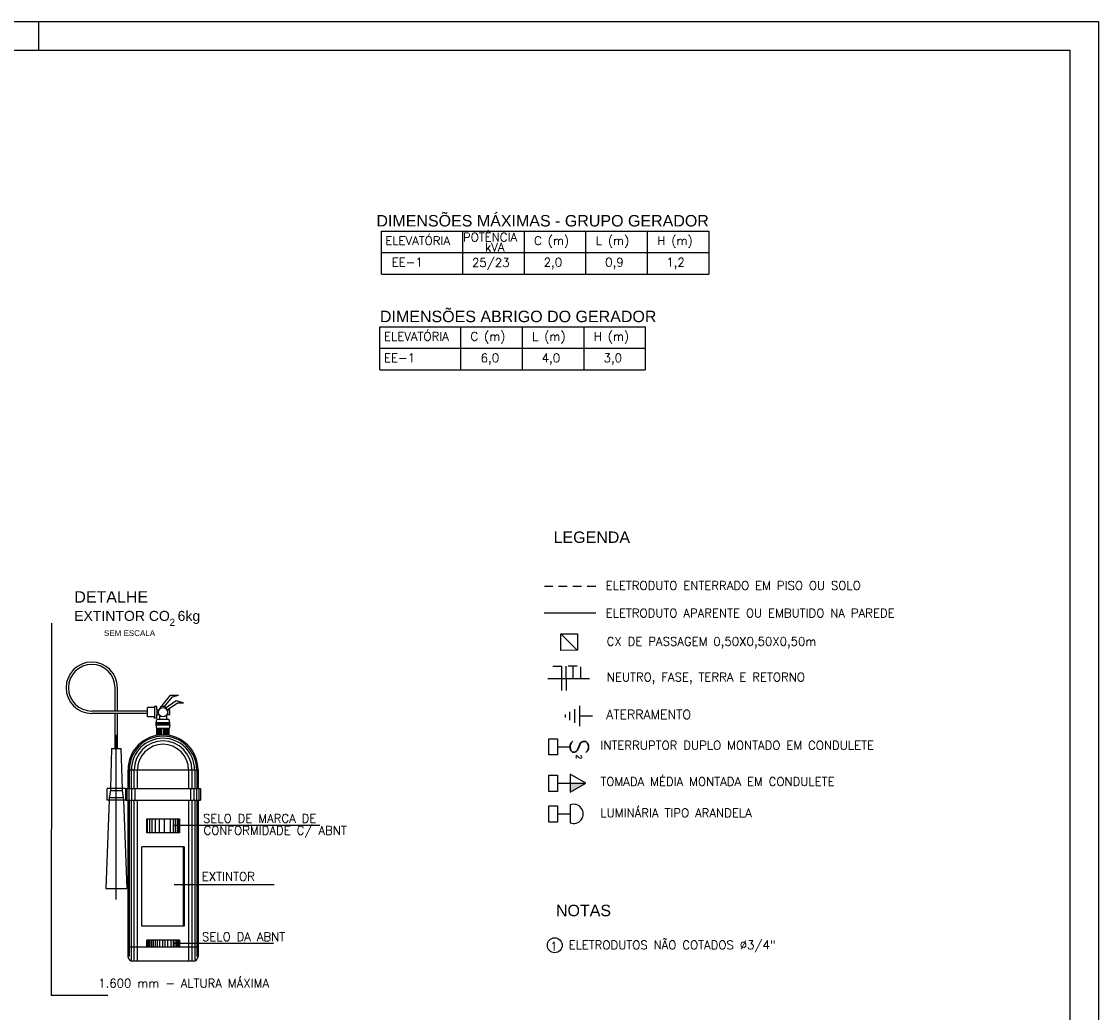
# Model space of a CAD drawing. Header units: millimetres. Extents: x 439.7 to 481.7, y 411.1 to 440.8.
# Tile 4 of 4: x 462.9 to 481.7, y 423.5 to 440.8. Entities that reach past the tile are written whole.
import ezdxf
from ezdxf.enums import TextEntityAlignment as Align

# ---------------------------------------------------------------- set-up
doc = ezdxf.new("R2010")
doc.units = ezdxf.units.MM
doc.linetypes.add('DASHED', pattern=[0.75, 0.5, -0.25])
doc.linetypes.add('HIDDEN', pattern=[0.375, 0.25, -0.125])
for name, color, linetype in [('004', 2, 'Continuous'), ('2', 2, 'Continuous'), ('ARQ-FORMATO', 1, 'Continuous'), ('ECIRC090C', 2, 'HIDDEN'), ('ETXT0090', 8, 'Continuous'), ('ETXTM090C', 2, 'Continuous'), ('TEXTO', 7, 'Continuous'), ('TEXTO PROJ', 2, 'Continuous'), ('txt_titulos', 5, 'Continuous')]:
    doc.layers.add(name, color=color, linetype=linetype)
doc.styles.add('ARIAL', font='ARIAL.TTF', dxfattribs={"height": 0.2})
doc.styles.add('ROMANS', font='romans')
doc.styles.add('STYLE-ARIAL_3', font='ARIAL.TTF')

msp = doc.modelspace()

# ---------------------------------------------------------------- hatches: boundary and pattern name
at = {"layer": 'ETXT0090', "linetype": 'Continuous'}
msp.add_hatch(color=2, dxfattribs=at).paths.add_polyline_path([(472.796, 427.49), (472.793, 427.492), (472.524, 427.491), (472.524, 427.333)])

# ---------------------------------------------------------------- linework, layer by layer
at = {"color": 7}
for p, q in [((463.468, 430.285, 0.033), (463.468, 426.689, 0.033)), ((464.578, 428.75, 0.033), (464.578, 429.158, 0.033)), ((464.619, 428.75, 0.033), (464.619, 429.158, 0.033)), ((465.146, 428.75, 0.033), (464.171, 428.75, 0.033)), ((465.268, 428.812, 0.033), (465.146, 428.812, 0.033)), ((465.146, 428.649, 0.033), (465.146, 428.812, 0.033)), ((465.268, 428.812, 0.033), (465.268, 428.832, 0.033)), ((465.309, 428.832, 0.033), (465.268, 428.832, 0.033)), ((465.268, 428.812, 0.033), (465.268, 428.649, 0.033)), ((465.309, 428.771, 0.033), (465.309, 428.832, 0.033)), ((465.309, 428.771, 0.033), (465.309, 428.689, 0.033)), ((465.309, 428.771, 0.033), (465.345, 428.771, 0.033)), ((465.401, 428.849, 0.033), (465.389, 428.829, 0.033)), ((465.486, 428.771, 0.033), (465.537, 428.771, 0.033)), ((465.537, 428.689, 0.033), (465.537, 428.771, 0.033)), ((465.146, 428.71, 0.033), (464.171, 428.71, 0.033)), ((464.578, 428.095, 0.033), (464.578, 428.71, 0.033)), ((464.619, 428.095, 0.033), (464.619, 428.71, 0.033)), ((465.268, 428.649, 0.033), (465.146, 428.649, 0.033)), ((465.268, 428.628, 0.033), (465.268, 428.649, 0.033)), ((465.309, 428.628, 0.033), (465.268, 428.628, 0.033)), ((465.293, 428.546, 0.033), (465.309, 428.603, 0.033)), ((465.309, 428.628, 0.033), (465.309, 428.689, 0.033)), ((465.309, 428.689, 0.033), (465.345, 428.689, 0.033)), ((465.521, 428.603, 0.033), (465.309, 428.603, 0.033)), ((465.354, 428.676, 0.033), (465.354, 428.603, 0.033)), ((465.476, 428.676, 0.033), (465.476, 428.603, 0.033)), ((465.486, 428.689, 0.033), (465.537, 428.689, 0.033)), ((465.537, 428.546, 0.033), (465.521, 428.603, 0.033)), ((465.537, 428.546, 0.033), (465.293, 428.546, 0.033)), ((465.293, 428.505, 0.033), (465.293, 428.546, 0.033)), ((465.537, 428.505, 0.033), (465.293, 428.505, 0.033)), ((465.309, 428.448, 0.033), (465.293, 428.505, 0.033)), ((465.298, 428.505, 0.033), (465.298, 428.546, 0.033)), ((465.305, 428.505, 0.033), (465.305, 428.546, 0.033)), ((465.309, 428.326, 0.033), (465.309, 428.448, 0.033)), ((465.521, 428.448, 0.033), (465.309, 428.448, 0.033)), ((465.314, 428.505, 0.033), (465.314, 428.546, 0.033)), ((465.319, 428.328, 0.033), (465.319, 428.448, 0.033)), ((465.324, 428.505, 0.033), (465.324, 428.546, 0.033)), ((465.333, 428.505, 0.033), (465.333, 428.546, 0.033)), ((465.341, 428.331, 0.033), (465.341, 428.448, 0.033)), ((465.348, 428.505, 0.033), (465.348, 428.546, 0.033)), ((465.363, 428.333, 0.033), (465.363, 428.448, 0.033)), ((465.365, 428.505, 0.033), (465.365, 428.546, 0.033)), ((465.38, 428.505, 0.033), (465.38, 428.546, 0.033)), ((465.388, 428.335, 0.033), (465.388, 428.448, 0.033)), ((465.396, 428.505, 0.033), (465.396, 428.546, 0.033)), ((465.418, 428.505, 0.033), (465.418, 428.546, 0.033)), ((465.421, 428.335, 0.033), (465.421, 428.448, 0.033)), ((465.434, 428.505, 0.033), (465.434, 428.546, 0.033)), ((465.446, 428.334, 0.033), (465.446, 428.448, 0.033)), ((465.451, 428.505, 0.033), (465.451, 428.546, 0.033)), ((465.464, 428.505, 0.033), (465.464, 428.546, 0.033)), ((465.469, 428.333, 0.033), (465.469, 428.448, 0.033)), ((465.477, 428.505, 0.033), (465.477, 428.546, 0.033)), ((465.488, 428.331, 0.033), (465.488, 428.448, 0.033)), ((465.489, 428.505, 0.033), (465.489, 428.546, 0.033)), ((465.501, 428.505, 0.033), (465.501, 428.546, 0.033)), ((465.503, 428.329, 0.033), (465.503, 428.448, 0.033)), ((465.51, 428.505, 0.033), (465.51, 428.546, 0.033)), ((465.513, 428.327, 0.033), (465.513, 428.448, 0.033)), ((465.519, 428.505, 0.033), (465.519, 428.546, 0.033)), ((465.537, 428.505, 0.033), (465.521, 428.448, 0.033)), ((465.521, 428.326, 0.033), (465.521, 428.448, 0.033)), ((465.526, 428.505, 0.033), (465.526, 428.546, 0.033)), ((465.532, 428.505, 0.033), (465.532, 428.546, 0.033)), ((465.537, 428.505, 0.033), (465.537, 428.546, 0.033)), ((464.599, 425.458, 0.033), (464.599, 428.338, 0.033)), ((464.517, 428.095, 0.033), (464.498, 427.398, 0.033)), ((464.517, 428.095, 0.033), (464.68, 428.095, 0.033)), ((464.68, 428.095, 0.033), (464.7, 427.398, 0.033)), ((464.804, 427.398, 0.033), (464.804, 427.724, 0.033)), ((464.804, 427.724, 0.033), (466.027, 427.724, 0.033)), ((464.827, 427.398, 0.033), (464.827, 427.724, 0.033)), ((464.863, 427.398, 0.033), (464.863, 427.724, 0.033)), ((464.91, 427.398, 0.033), (464.91, 427.724, 0.033)), ((464.969, 427.398, 0.033), (464.969, 427.724, 0.033)), ((465.861, 427.724, 0.033), (465.861, 427.398, 0.033)), ((465.92, 427.724, 0.033), (465.92, 427.398, 0.033)), ((465.968, 427.724, 0.033), (465.968, 427.398, 0.033)), ((466.003, 427.724, 0.033), (466.003, 427.398, 0.033)), ((466.027, 427.724, 0.033), (466.027, 427.398, 0.033)), ((464.763, 427.398, 0.033), (464.437, 427.398, 0.033)), ((464.437, 427.194, 0.033), (464.437, 427.398, 0.033)), ((464.497, 427.362, 0.033), (464.476, 427.239, 0.033)), ((464.498, 427.398, 0.033), (464.497, 427.362, 0.033)), ((464.497, 427.362, 0.033), (464.701, 427.362, 0.033)), ((464.7, 427.398, 0.033), (464.701, 427.362, 0.033)), ((464.701, 427.362, 0.033), (464.721, 427.239, 0.033)), ((464.763, 427.398, 0.033), (464.804, 427.398, 0.033)), ((464.763, 427.194, 0.033), (464.763, 427.398, 0.033)), ((464.787, 427.194, 0.033), (464.787, 427.398, 0.033)), ((464.804, 427.398, 0.033), (466.027, 427.398, 0.033)), ((464.822, 427.194, 0.033), (464.822, 427.398, 0.033)), ((464.869, 427.194, 0.033), (464.869, 427.398, 0.033)), ((464.928, 427.194, 0.033), (464.928, 427.398, 0.033)), ((465.902, 427.194, 0.033), (465.902, 427.398, 0.033)), ((465.961, 427.194, 0.033), (465.961, 427.398, 0.033)), ((466.008, 427.194, 0.033), (466.008, 427.398, 0.033)), ((466.027, 427.398, 0.033), (466.067, 427.398, 0.033)), ((466.044, 427.194, 0.033), (466.044, 427.398, 0.033)), ((466.067, 427.398, 0.033), (466.067, 427.194, 0.033)), ((464.475, 427.194, 0.033), (464.415, 425.65, 0.033)), ((464.763, 427.194, 0.033), (464.437, 427.194, 0.033)), ((464.476, 427.239, 0.033), (464.475, 427.194, 0.033)), ((464.476, 427.239, 0.033), (464.721, 427.239, 0.033)), ((464.721, 427.239, 0.033), (464.723, 427.194, 0.033)), ((464.723, 427.194, 0.033), (464.782, 425.65, 0.033)), ((464.763, 427.194, 0.033), (464.804, 427.194, 0.033)), ((464.804, 427.194, 0.033), (466.027, 427.194, 0.033)), ((464.804, 424.463, 0.033), (464.804, 427.194, 0.033)), ((464.827, 424.463, 0.033), (464.827, 427.194, 0.033)), ((464.863, 424.385, 0.033), (464.863, 427.194, 0.033)), ((464.91, 424.382, 0.033), (464.91, 427.194, 0.033)), ((464.969, 424.382, 0.033), (464.969, 427.194, 0.033)), ((465.861, 427.194, 0.033), (465.861, 424.382, 0.033)), ((465.92, 427.194, 0.033), (465.92, 424.382, 0.033)), ((465.968, 427.194, 0.033), (465.968, 424.385, 0.033)), ((466.003, 427.194, 0.033), (466.003, 424.463, 0.033)), ((466.027, 427.194, 0.033), (466.067, 427.194, 0.033)), ((466.027, 427.194, 0.033), (466.027, 424.463, 0.033)), ((465.13, 426.868, 0.033), (465.701, 426.868, 0.033)), ((465.13, 426.623, 0.033), (465.13, 426.868, 0.033)), ((465.145, 426.623, 0.033), (465.145, 426.868, 0.033)), ((465.182, 426.623, 0.033), (465.182, 426.868, 0.033)), ((465.225, 426.623, 0.033), (465.225, 426.868, 0.033)), ((465.285, 426.623, 0.033), (465.285, 426.868, 0.033)), ((465.352, 426.623, 0.033), (465.352, 426.868, 0.033)), ((465.441, 426.623, 0.033), (465.441, 426.868, 0.033)), ((465.547, 426.623, 0.033), (465.547, 426.868, 0.033)), ((465.599, 426.623, 0.033), (465.599, 426.868, 0.033)), ((465.631, 426.623, 0.033), (465.631, 426.868, 0.033)), ((465.668, 426.623, 0.033), (465.668, 426.868, 0.033)), ((465.689, 426.623, 0.033), (465.689, 426.868, 0.033)), ((465.701, 426.868, 0.033), (465.701, 426.623, 0.033)), ((465.701, 426.623, 0.033), (465.13, 426.623, 0.033)), ((465.782, 426.379, 0.033), (465.048, 426.379, 0.033)), ((465.048, 424.993, 0.033), (465.048, 426.379, 0.033)), ((465.766, 426.379, 0.033), (465.766, 424.993, 0.033)), ((465.782, 426.379, 0.033), (465.782, 424.993, 0.033)), ((464.415, 425.65, 0.033), (464.782, 425.65, 0.033)), ((465.782, 424.993, 0.033), (465.048, 424.993, 0.033)), ((466.027, 424.626, 0.033), (464.804, 424.626, 0.033)), ((465.701, 424.748, 0.033), (465.13, 424.748, 0.033)), ((465.13, 424.626, 0.033), (465.13, 424.748, 0.033)), ((465.143, 424.626, 0.033), (465.143, 424.748, 0.033)), ((465.156, 424.626, 0.033), (465.156, 424.748, 0.033)), ((465.174, 424.626, 0.033), (465.174, 424.748, 0.033)), ((465.193, 424.626, 0.033), (465.193, 424.748, 0.033)), ((465.217, 424.626, 0.033), (465.217, 424.748, 0.033)), ((465.246, 424.626, 0.033), (465.246, 424.748, 0.033)), ((465.282, 424.626, 0.033), (465.282, 424.748, 0.033)), ((465.318, 424.626, 0.033), (465.318, 424.748, 0.033)), ((465.36, 424.626, 0.033), (465.36, 424.748, 0.033)), ((465.409, 424.626, 0.033), (465.409, 424.748, 0.033)), ((465.455, 424.626, 0.033), (465.455, 424.748, 0.033)), ((465.502, 424.626, 0.033), (465.502, 424.748, 0.033)), ((465.557, 424.626, 0.033), (465.557, 424.748, 0.033)), ((465.599, 424.626, 0.033), (465.599, 424.748, 0.033)), ((465.628, 424.626, 0.033), (465.628, 424.748, 0.033)), ((465.654, 424.626, 0.033), (465.654, 424.748, 0.033)), ((465.673, 424.626, 0.033), (465.673, 424.748, 0.033)), ((465.69, 424.626, 0.033), (465.69, 424.748, 0.033)), ((465.701, 424.748, 0.033), (465.701, 424.626, 0.033)), ((465.945, 424.382, 0.033), (464.885, 424.382, 0.033))]:
    msp.add_line(p, q, dxfattribs=at)
for p, q in [((463.468, 423.784), (463.468, 426.689, 0.033)), ((464.45, 423.784), (463.463, 423.784))]:
    msp.add_line(p, q)
for points in [[(469.233, 436.382), (469.233, 437.135), (474.948, 437.135)], [(470.643, 437.135), (470.643, 436.382)], [(471.719, 437.135), (471.719, 436.382)], [(472.795, 437.135), (472.795, 436.382)], [(473.871, 437.135), (473.871, 436.382)], [(474.948, 437.135), (474.948, 436.382)], [(469.233, 436.759), (474.948, 436.759)], [(469.233, 436.382), (474.948, 436.382)], [(469.199, 434.71), (469.199, 435.464), (473.837, 435.464)], [(470.608, 435.464), (470.608, 434.71)], [(471.685, 435.464), (471.685, 434.71)], [(472.761, 435.464), (472.761, 434.71)], [(473.837, 435.464), (473.837, 434.71)], [(469.199, 435.087), (473.837, 435.087)], [(469.199, 434.71), (473.837, 434.71)]]:
    msp.add_lwpolyline(points)
for points in [[(465.401, 428.849, 0.033), (465.547, 429.029, 0.033), (465.684, 429.031, 0.033)], [(465.443, 428.829, 0.033), (465.582, 429.002, 0.033), (465.684, 429.031, 0.033)], [(465.374, 428.823, 0.033), (465.361, 428.791, 0.033)], [(465.451, 428.803, 0.033), (465.642, 428.933, 0.033), (465.774, 428.896, 0.033)], [(465.486, 428.771, 0.033), (465.668, 428.897, 0.033), (465.774, 428.896, 0.033)]]:
    msp.add_polyline3d(points, dxfattribs=at)
msp.add_circle((465.415, 428.73, 0.033), 0.0815, dxfattribs=at)
for centre, radius, start, end in [((464.171, 429.158, 0.033), 0.448, 0, 270), ((464.171, 429.158, 0.033), 0.408, 0, 270), ((465.415, 428.73, 0.033), 0.102, 60.3661, 114.0922), ((465.415, 427.724, 0.033), 0.611, 0, 180), ((465.415, 427.724, 0.033), 0.588, 0, 180), ((465.415, 427.724, 0.033), 0.552, 0, 180), ((465.415, 427.724, 0.033), 0.505, 0, 180), ((465.415, 427.724, 0.033), 0.446, 0, 180), ((464.885, 424.463, 0.033), 0.0815, 180, 270), ((465.945, 424.463, 0.033), 0.0815, 270, 0)]:
    msp.add_arc(centre, radius, start, end, dxfattribs=at)
at = {"layer": '004'}
msp.add_circle((472.256, 424.66), 0.13, dxfattribs=at)
at = {"layer": '2'}
msp.add_lwpolyline([(439.749, 411.093), (439.749, 440.793), (481.749, 440.793), (481.749, 411.093)], close=True, dxfattribs=at)
msp.add_lwpolyline([(463.249, 440.293), (463.249, 440.793)], dxfattribs=at)
at = {"layer": 'ARQ-FORMATO'}
msp.add_lwpolyline([(442.249, 411.593), (442.249, 440.293), (481.249, 440.293), (481.249, 411.593)], close=True, dxfattribs=at)
at = {"layer": 'ECIRC090C', "color": 2, "linetype": 'Continuous'}
for p, q in [((472.376, 429.531, 1.004), (472.221, 429.531, 1.004)), ((472.376, 429.532, 1.004), (472.374, 429.111, 1.004)), ((472.451, 429.532, 1.004), (472.452, 429.111, 1.004)), ((472.647, 429.533, 1.004), (472.492, 429.533, 1.004)), ((472.57, 429.533, 1.004), (472.57, 429.322, 1.004)), ((472.706, 429.526, 1.004), (472.707, 429.315, 1.004)), ((472.135, 429.322, 1.004), (472.864, 429.322, 1.004)), ((472.306, 428.125, 1.004), (472.527, 428.126, 1.004)), ((472.303, 427.49, 1.004), (472.793, 427.492, 1.004)), ((472.303, 426.954, 1.004), (472.524, 426.955, 1.004))]:
    msp.add_line(p, q, dxfattribs=at)
at = {"layer": 'ETXT0090', "color": 2, "linetype": 'Continuous'}
for p, q in [((472.598, 428.786, 4.654), (472.598, 428.543, 4.654)), ((472.696, 428.486, 4.654), (472.696, 428.842, 4.654)), ((472.437, 428.693, 4.654), (472.437, 428.636, 4.654)), ((472.512, 428.736, 4.654), (472.512, 428.592, 4.654)), ((472.913, 428.664, 4.654), (472.696, 428.664, 4.654)), ((472.524, 427.112, 1.004), (472.524, 426.798, 1.004)), ((465.608, 426.758, 0.033), (465.812, 426.758, 0.033)), ((465.812, 426.758, 0.033), (468.154, 426.758, 0.033)), ((465.608, 425.723, 0.033), (465.812, 425.723, 0.033)), ((465.812, 425.723, 0.033), (467.358, 425.723, 0.033)), ((465.812, 424.695, 0.033), (467.343, 424.695, 0.033))]:
    msp.add_line(p, q, dxfattribs=at)
at = {"layer": 'ETXT0090', "color": 7, "linetype": 'Continuous'}
msp.add_line((465.608, 424.695, 0.033), (465.812, 424.695, 0.033), dxfattribs=at)
at = {"layer": 'ETXT0090', "color": 2, "linetype": 'DASHED', "ltscale": 0.3, "elevation": 1.49}
msp.add_lwpolyline([(472.97, 430.924), (472.076, 430.924)], dxfattribs=at)
at = {"layer": 'ETXT0090', "color": 2, "linetype": 'Continuous', "ltscale": 20, "elevation": 1.49}
msp.add_lwpolyline([(472.97, 430.461), (472.071, 430.461)], dxfattribs=at)
at = {"layer": 'ETXT0090', "color": 2, "linetype": 'Continuous', "elevation": 1.004}
for points in [[(472.362, 429.811), (472.362, 430.1), (472.65, 430.1), (472.651, 429.812)], [(472.152, 428.267), (472.306, 428.267), (472.306, 427.984), (472.152, 427.984)], [(472.15, 427.631), (472.303, 427.631), (472.303, 427.348), (472.15, 427.348)], [(472.524, 427.333), (472.796, 427.49), (472.524, 427.648)], [(472.15, 427.096), (472.303, 427.096), (472.303, 426.813), (472.15, 426.813)]]:
    msp.add_lwpolyline(points, close=True, dxfattribs=at)
msp.add_lwpolyline([(472.647, 429.812), (472.362, 430.1)], dxfattribs=at)
at = {"layer": 'ETXT0090', "color": 2, "linetype": 'Continuous'}
msp.add_arc((472.584, 426.955, 1.004), 0.168, 249.1424, 110.8576, dxfattribs=at)

# ---------------------------------------------------------------- texts
at = {"layer": '004', "style": 'ROMANS'}
for s, p in [('ELEVATÓRIA', (469.296, 436.891)), ('POTÊNCIA', (470.653, 436.952)), ('C (m)', (471.895, 436.891)), ('L (m)', (472.971, 436.891)), ('H (m)', (474.047, 436.891)), ('kVA', (471.037, 436.779)), ('EE-1', (469.409, 436.514)), ('2,0', (472.063, 436.514)), ('0,9', (473.136, 436.514)), ('1,2', (474.204, 436.514)), ('ELEVATÓRIA', (469.275, 435.219)), ('C (m)', (470.784, 435.219)), ('L (m)', (471.86, 435.219)), ('H (m)', (472.937, 435.219)), ('EE-1', (469.275, 434.843)), ('6,0', (470.963, 434.843)), ('4,0', (472.028, 434.843)), ('3,0', (473.108, 434.843)), ('1', (472.176, 424.571)), ('ELETRODUTOS NÃO COTADOS %%C3/4"', (472.496, 424.591))]:
    msp.add_text(s, height=0.15, dxfattribs=at).set_placement(p)
at = {"layer": '004', "color": 2, "style": 'ROMANS'}
msp.add_text('25/23', height=0.15, dxfattribs=at).set_placement((470.81, 436.508))
at = {"layer": 'ETXT0090', "color": 2, "linetype": 'Continuous', "style": 'ROMANS'}
for s, height, p in [('ELETRODUTO ENTERRADO EM PISO OU SOLO', 0.15, (473.144, 430.868, 2.221)), ('ELETRODUTO APARENTE OU EMBUTIDO NA PAREDE', 0.15, (473.144, 430.387, 2.221)), ('CX DE PASSAGEM 0,50X0,50X0,50m', 0.15, (473.161, 429.892, 1.004)), ('NEUTRO, FASE, TERRA E RETORNO', 0.15, (473.165, 429.269, 1.004)), ('ATERRAMENTO', 0.16, (473.154, 428.611, -1.43)), ('INTERRUPTOR DUPLO MONTADO EM CONDULETE', 0.15, (473.053, 428.078, 1.004)), ('TOMADA MÉDIA MONTADA EM CONDULETE', 0.15, (473.053, 427.444, 1.004)), ('LUMINÁRIA TIPO ARANDELA', 0.15, (473.053, 426.897, 1.004)), ('SELO DE MARCA DE', 0.15, (466.113, 426.801, 0.033)), ('CONFORMIDADE C/ ABNT', 0.15, (466.122, 426.592, 0.033)), ('EXTINTOR', 0.15, (466.093, 425.786, 0.033)), ('SELO DA ABNT', 0.15, (466.095, 424.734, 0.033)), ('1.600 mm - ALTURA MÁXIMA', 0.15, (464.284, 423.922, 0.033))]:
    msp.add_text(s, height=height, dxfattribs=at).set_placement(p)
msp.add_text('S', height=0.32, rotation=88.9401, dxfattribs=at).set_placement((472.841, 427.987, 1.004))
at = {"layer": 'ETXTM090C', "color": 2, "style": 'STYLE-ARIAL_3'}
msp.add_text('NOTAS', height=0.2, dxfattribs=at).set_placement((472.276, 425.268), align=Align.MIDDLE_LEFT)
at = {"layer": 'TEXTO', "color": 2, "linetype": 'Continuous', "lineweight": 0, "style": 'ROMANS'}
msp.add_text('2', height=0.096, rotation=270.1439, dxfattribs=at).set_placement((472.68, 427.95, 1.004), align=Align.MIDDLE)
at = {"layer": 'TEXTO PROJ', "color": 2, "style": 'ARIAL'}
msp.add_text('2', height=0.125, dxfattribs=at).set_placement((465.529, 430.238, 0.012))
at = {"layer": 'txt_titulos', "color": 2, "style": 'ARIAL'}
for s, height, p in [('DIMENSÕES MÁXIMAS - GRUPO GERADOR', 0.2, (469.141, 437.214)), ('DIMENSÕES ABRIGO DO GERADOR ', 0.2, (469.203, 435.543)), ('LEGENDA', 0.2, (472.235, 431.687, 0.906)), ('DETALHE', 0.2, (463.866, 430.644, -0.014)), ('SEM ESCALA', 0.1, (464.384, 430.062, -0.014))]:
    msp.add_text(s, height=height, dxfattribs=at).set_placement(p)
msp.add_text('EXTINTOR CO  6kg', height=0.175, dxfattribs=at).set_placement((464.964, 430.391, -0.014), align=Align.MIDDLE)

doc.saveas('drawing.dxf')
